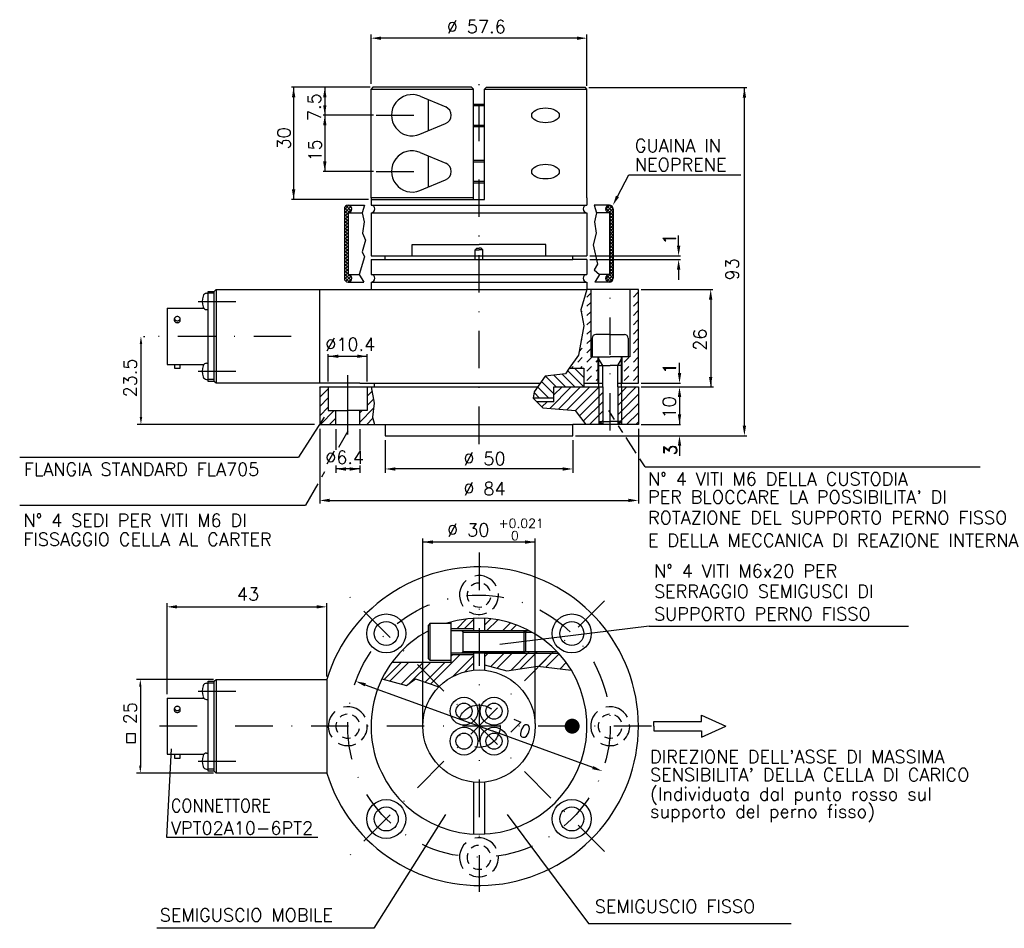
# Model space of a CAD drawing. Extents: x 147 to 278, y 386 to 507.
import ezdxf

# ---------------------------------------------------------------- set-up
doc = ezdxf.new("R2010")
doc.units = 0
doc.header["$LTSCALE"] = 10
doc.header["$MEASUREMENT"] = 0
doc.linetypes.add('DASHDOT', pattern=[1, 0.5, -0.25, 0, -0.25])
doc.layers.get('0').update_dxf_attribs({"linetype": 'CONTINUOUS'})
for name, color, linetype in [('1', 7, 'CONTINUOUS'), ('2', 7, 'DASHDOT'), ('3', 7, 'CONTINUOUS'), ('4', 7, 'CONTINUOUS'), ('5', 7, 'CONTINUOUS'), ('6', 7, 'CONTINUOUS'), ('7', 7, 'CONTINUOUS'), ('QUOTE', 7, 'CONTINUOUS')]:
    doc.layers.add(name, color=color, linetype=linetype)
doc.styles.add('ROMAND', font='romand', dxfattribs={"height": 8})

# ---------------------------------------------------------------- blocks, each defined once
blk = doc.blocks.new('*X6')
at = {"color": 0}
for p, q in [((97, 167), (101.54, 171.54)), ((97, 165.06), (101.96, 170.02)), ((97, 161.17), (102.81, 166.98)), ((97, 159.23), (102.46, 164.68)), ((97, 155.34), (102.27, 160.61)), ((95, 151.39), (102.78, 159.17)), ((95, 153.34), (95.43, 153.77)), ((95.26, 147.77), (100.7, 153.2)), ((85.39, 149.56), (88, 152.17)), ((85.54, 147.77), (88, 150.23)), ((97.21, 147.77), (99.48, 150.04))]:
    blk.add_line(p, q, dxfattribs=at)
blk = doc.blocks.new('*X5')
at = {"color": 0}
for p, q in [((187.09, 458.09), (187.23, 458.23)), ((187.09, 456.85), (188.24, 458)), ((193.44, 457.01), (194.07, 457.65)), ((187.09, 455.61), (188.24, 456.76)), ((193.44, 455.78), (194.27, 456.61)), ((187.09, 454.38), (188.24, 455.53)), ((187.18, 453.23), (189.03, 455.08)), ((192.44, 453.54), (194.29, 455.39)), ((192.44, 454.78), (192.75, 455.08)), ((188.42, 453.23), (189.24, 454.05)), ((193.37, 453.23), (194.19, 454.05))]:
    blk.add_line(p, q, dxfattribs=at)
blk = doc.blocks.new('*X4')
at = {"color": 0}
for p, q in [((217.78, 455.37), (220.65, 458.23)), ((218.34, 457.17), (219.41, 458.23)), ((218.92, 455.27), (221.88, 458.23)), ((220.06, 455.17), (223.12, 458.23)), ((221.2, 455.07), (224.36, 458.23)), ((221.74, 454.38), (224.84, 457.48)), ((226.84, 457), (228.07, 458.23)), ((226.84, 455.77), (229.31, 458.23)), ((226.84, 454.53), (229.59, 457.28)), ((216.11, 456.17), (216.17, 456.23)), ((216.73, 455.56), (217.41, 456.23)), ((222.29, 453.69), (224.84, 456.24)), ((226.84, 453.29), (229.59, 456.04)), ((223.07, 453.23), (224.84, 455)), ((228.02, 453.23), (229.59, 454.8)), ((224.31, 453.23), (224.84, 453.77)), ((229.26, 453.23), (229.59, 453.57))]:
    blk.add_line(p, q, dxfattribs=at)
blk = doc.blocks.new('*X3')
at = {"color": 0}
for p, q in [((218.64, 458.23), (217.19, 459.69)), ((219.88, 458.23), (218.3, 459.82)), ((221.12, 458.23), (219.41, 459.95)), ((222.34, 458.25), (220.16, 460.43)), ((222.34, 459.49), (221.09, 460.73)), ((222.34, 460.72), (222.33, 460.73)), ((218.34, 457.3), (216.67, 458.97)), ((216.43, 456.73), (215.69, 457.48)), ((217.67, 456.73), (216.16, 458.24))]:
    blk.add_line(p, q, dxfattribs=at)
blk = doc.blocks.new('*X2')
at = {"color": 0}
for p, q in [((222.74, 470.23), (223.24, 470.73)), ((228.93, 470.23), (229.54, 470.84)), ((222.74, 468.99), (223.24, 469.49)), ((228.93, 468.99), (229.54, 469.61)), ((221.97, 468.22), (222.12, 468.37)), ((222.74, 467.75), (223.24, 468.25)), ((228.93, 467.75), (229.54, 468.37)), ((222.74, 466.51), (223.24, 467.02)), ((228.93, 466.51), (229.54, 467.13)), ((222.74, 465.28), (223.24, 465.78)), ((228.93, 465.28), (229.54, 465.89)), ((221.97, 464.5), (222.12, 464.66)), ((222.74, 464.04), (223.24, 464.54)), ((228.93, 464.04), (229.54, 464.66)), ((221.68, 462.98), (222.12, 463.42)), ((222.74, 462.8), (223.24, 463.3)), ((228.93, 462.8), (229.54, 463.42)), ((220.67, 460.73), (220.88, 460.95)), ((221.5, 461.56), (222.12, 462.18)), ((221.91, 460.73), (222.12, 460.95)), ((222.74, 461.56), (223.36, 462.18)), ((222.74, 460.33), (223.36, 460.95)), ((223.98, 461.56), (224.24, 461.83)), ((227.69, 461.56), (228.31, 462.18)), ((227.69, 460.33), (228.31, 460.95)), ((228.93, 461.56), (229.54, 462.18)), ((228.93, 460.33), (229.54, 460.95)), ((222.74, 459.09), (223.36, 459.71)), ((223.98, 460.33), (224.24, 460.59)), ((227.69, 459.09), (228.31, 459.71)), ((228.93, 459.09), (229.54, 459.71)), ((223.98, 459.09), (224.24, 459.35))]:
    blk.add_line(p, q, dxfattribs=at)
blk = doc.blocks.new('*X0')
at = {"color": 0}
for p, q in [((76.14, 237.89), (77.34, 239.1)), ((78.12, 238.31), (77.33, 239.1)), ((76.14, 237), (77.9, 238.77)), ((76.14, 236.12), (78.14, 238.12)), ((77.14, 236.64), (76.14, 237.64)), ((77.14, 235.76), (76.14, 236.76)), ((77.48, 237.18), (76.2, 238.46)), ((77.98, 237.57), (76.59, 238.95)), ((76.14, 235.24), (77.14, 236.24)), ((77.14, 234.87), (76.14, 235.87)), ((76.14, 234.35), (77.14, 235.35)), ((77.14, 233.99), (76.14, 234.99)), ((76.14, 233.47), (77.14, 234.47)), ((77.14, 233.11), (76.14, 234.11)), ((76.14, 232.58), (77.14, 233.58)), ((77.14, 232.22), (76.14, 233.22)), ((76.14, 231.7), (77.14, 232.7)), ((77.14, 231.34), (76.14, 232.34)), ((76.14, 230.82), (77.14, 231.82)), ((77.14, 230.45), (76.14, 231.45)), ((76.14, 229.93), (77.14, 230.93)), ((77.14, 229.57), (76.14, 230.57)), ((76.14, 229.05), (77.14, 230.05)), ((77.14, 228.69), (76.14, 229.69)), ((76.14, 228.16), (77.14, 229.16)), ((77.14, 227.8), (76.14, 228.8)), ((76.14, 227.28), (77.14, 228.28)), ((77.14, 226.92), (76.14, 227.92)), ((76.14, 226.4), (77.14, 227.4)), ((77.14, 226.04), (76.14, 227.04)), ((76.14, 225.51), (77.14, 226.51)), ((77.14, 225.15), (76.14, 226.15)), ((76.14, 224.63), (77.14, 225.63)), ((77.14, 224.27), (76.14, 225.27)), ((76.14, 223.75), (77.14, 224.75)), ((77.14, 223.38), (76.14, 224.38)), ((76.14, 222.86), (77.14, 223.86)), ((77.14, 222.5), (76.14, 223.5)), ((76.14, 221.98), (77.14, 222.98)), ((77.14, 221.62), (76.14, 222.62)), ((76.14, 221.09), (77.14, 222.09)), ((77.14, 220.73), (76.14, 221.73)), ((76.14, 220.21), (77.14, 221.21)), ((77.95, 219.03), (76.14, 220.85)), ((77.44, 218.66), (76.14, 219.96)), ((76.17, 219.36), (77.39, 220.58)), ((76.52, 218.83), (77.93, 220.23)), ((77.2, 218.62), (78.14, 219.56)), ((78.13, 219.74), (77.26, 220.61))]:
    blk.add_line(p, q, dxfattribs=at)
blk = doc.blocks.new('*X1')
at = {"color": 0}
for p, q in [((166.44, 238.03), (167.52, 239.11)), ((168.43, 238.16), (167.47, 239.12)), ((168.43, 236.39), (166.46, 238.36)), ((166.71, 237.42), (168.13, 238.84)), ((168.43, 237.27), (166.81, 238.9)), ((167.3, 237.13), (168.42, 238.25)), ((167.43, 236.37), (168.43, 237.37)), ((168.43, 235.5), (167.43, 236.5)), ((167.43, 235.49), (168.43, 236.49)), ((168.43, 234.62), (167.43, 235.62)), ((167.43, 234.61), (168.43, 235.61)), ((168.43, 233.73), (167.43, 234.73)), ((167.43, 233.72), (168.43, 234.72)), ((168.43, 232.85), (167.43, 233.85)), ((167.43, 232.84), (168.43, 233.84)), ((168.43, 231.97), (167.43, 232.97)), ((167.43, 231.96), (168.43, 232.96)), ((168.43, 231.08), (167.43, 232.08)), ((167.43, 231.07), (168.43, 232.07)), ((168.43, 230.2), (167.43, 231.2)), ((167.43, 230.19), (168.43, 231.19)), ((168.43, 229.32), (167.43, 230.32)), ((167.43, 229.3), (168.43, 230.3)), ((168.43, 228.43), (167.43, 229.43)), ((167.43, 228.42), (168.43, 229.42)), ((168.43, 227.55), (167.43, 228.55)), ((167.43, 227.54), (168.43, 228.54)), ((168.43, 226.66), (167.43, 227.66)), ((167.43, 226.65), (168.43, 227.65)), ((168.43, 225.78), (167.43, 226.78)), ((167.43, 225.77), (168.43, 226.77)), ((168.43, 224.9), (167.43, 225.9)), ((167.43, 224.88), (168.43, 225.88)), ((168.43, 224.01), (167.43, 225.01)), ((167.43, 224), (168.43, 225)), ((168.43, 223.13), (167.43, 224.13)), ((167.43, 223.12), (168.43, 224.12)), ((166.44, 219.48), (168.43, 221.47)), ((168.43, 222.24), (167.43, 223.24)), ((167.43, 222.23), (168.43, 223.23)), ((168.43, 221.36), (167.43, 222.36)), ((167.43, 221.35), (168.43, 222.35)), ((168.43, 220.48), (167.43, 221.48)), ((167.62, 218.64), (166.45, 219.81)), ((166.74, 218.89), (168.43, 220.58)), ((168.18, 218.96), (166.77, 220.37)), ((167.35, 218.62), (168.43, 219.7)), ((168.43, 219.59), (167.41, 220.62))]:
    blk.add_line(p, q, dxfattribs=at)

msp = doc.modelspace()

# ---------------------------------------------------------------- linework, layer by layer
for p, q in [((193.82, 498.23), (183.34, 498.23)), ((183.61, 498.23), (183.61, 483.23)), ((187.77, 498.23), (187.77, 494.48)), ((193.94, 497.98), (207.59, 497.98)), ((207.34, 498.23), (194.19, 498.23)), ((207.34, 498.23), (207.59, 497.98)), ((207.59, 483.23), (207.59, 497.98)), ((209.34, 498.23), (209.09, 497.98)), ((209.09, 483.23), (209.09, 497.98)), ((209.09, 497.98), (222.74, 497.98)), ((200.47, 497.03), (203.9, 495.59)), ((201.59, 492.42), (201.59, 496.56)), ((207.59, 495.98), (209.09, 495.98)), ((207.59, 495.78), (209.09, 495.78)), ((194.26, 494.48), (187.55, 494.48)), ((187.77, 494.48), (187.77, 486.98)), ((194.26, 494.48), (189.31, 494.48)), ((200.46, 491.95), (203.89, 493.38)), ((207.59, 493.18), (209.09, 493.18)), ((207.59, 492.98), (209.09, 492.98)), ((200.47, 489.53), (203.9, 488.09)), ((201.59, 484.92), (201.59, 489.06)), ((207.59, 488.48), (209.09, 488.48)), ((207.59, 488.28), (209.09, 488.28)), ((194.26, 486.98), (187.55, 486.98)), ((194.26, 486.98), (189.31, 486.98)), ((228.31, 486.55), (243.26, 486.55)), ((200.46, 484.45), (203.89, 485.88)), ((207.59, 485.68), (209.09, 485.68)), ((207.59, 485.48), (209.09, 485.48)), ((193.59, 483.23), (183.34, 483.23)), ((190.38, 481.98), (190.38, 472.73)), ((190.88, 482.48), (193.05, 482.48)), ((193.05, 482.48), (192.76, 481.48)), ((193.94, 482.48), (222.74, 482.48)), ((225.73, 482.48), (223.72, 482.48)), ((223.72, 482.48), (224.01, 481.48)), ((226.23, 481.98), (226.23, 472.73)), ((190.88, 481.48), (190.88, 473.23)), ((190.88, 481.48), (192.76, 481.48)), ((192.76, 481.48), (193.03, 480.28)), ((193.94, 481.48), (222.74, 481.48)), ((224.01, 481.48), (223.74, 480.28)), ((225.73, 481.48), (224.01, 481.48)), ((225.73, 481.48), (225.73, 473.23)), ((193.03, 480.28), (192.81, 478.74)), ((223.74, 480.28), (223.96, 478.74)), ((192.81, 478.74), (193.2, 477.84)), ((223.96, 478.74), (223.55, 477.18)), ((193.2, 477.84), (192.76, 476.27)), ((199.44, 477.23), (208.34, 477.23)), ((199.44, 475.73), (199.44, 477.23)), ((207.84, 476.53), (208.04, 476.73)), ((208.04, 476.73), (208.34, 476.73)), ((217.24, 477.23), (208.34, 477.23)), ((208.64, 476.73), (208.34, 476.73)), ((208.84, 476.53), (208.64, 476.73)), ((217.24, 475.73), (217.24, 477.23)), ((223.55, 477.18), (224.15, 474.63)), ((193.08, 475.59), (192.37, 473.23)), ((192.76, 476.27), (193.08, 475.59)), ((207.84, 475.23), (207.84, 476.53)), ((207.84, 476.53), (208.34, 476.53)), ((208.84, 476.53), (208.34, 476.53)), ((208.84, 475.23), (208.84, 476.53)), ((224.15, 474.63), (223.7, 473.84)), ((190.88, 473.23), (192.37, 473.23)), ((192.37, 473.23), (192.98, 472.23)), ((223.7, 473.84), (224.4, 473.23)), ((224.4, 473.23), (223.79, 472.23)), ((225.73, 473.23), (224.4, 473.23)), ((190.88, 472.23), (192.98, 472.23)), ((225.73, 472.23), (223.79, 472.23)), ((172.01, 470.73), (172.23, 470.73)), ((173.03, 470.73), (172.23, 470.73)), ((173.28, 471.23), (173.28, 458.73)), ((222.74, 471.23), (221.91, 468.52)), ((170.89, 469.64), (175.9, 469.64)), ((172.01, 468.56), (172.23, 468.56)), ((221.91, 468.52), (222.32, 466.4)), ((167.73, 467.06), (167.73, 467.35)), ((168.48, 467.06), (168.48, 467.35)), ((222.32, 466.4), (221.59, 462.48)), ((225.84, 465.23), (223.94, 465.23)), ((225.84, 465.23), (227.74, 465.23)), ((223.44, 464.73), (223.44, 462.23)), ((228.24, 464.73), (228.24, 462.23)), ((188.24, 462.32), (193.44, 462.32)), ((221.59, 462.48), (220.37, 460.73)), ((167.73, 461.23), (167.73, 460.73)), ((168.48, 460.73), (168.48, 461.23)), ((172.01, 461.41), (172.23, 461.41)), ((224.34, 458.23), (224.34, 462.23)), ((224.84, 461.1), (224.34, 461.96)), ((224.34, 461.1), (225.84, 461.1)), ((224.84, 458.23), (224.84, 461.1)), ((227.34, 461.1), (225.84, 461.1)), ((226.84, 461.1), (227.34, 461.96)), ((226.84, 458.23), (226.84, 461.1)), ((227.34, 458.23), (227.34, 462.23)), ((167.73, 460.73), (168.48, 460.73)), ((170.89, 460.32), (175.9, 460.32)), ((190.84, 451.89), (190.84, 459.81)), ((217.16, 459.69), (215.71, 457.6)), ((219.86, 460), (217.16, 459.69)), ((220.37, 460.73), (219.86, 460)), ((220.37, 460.73), (222.34, 460.73)), ((172.01, 459.24), (172.23, 459.24)), ((173.03, 459.23), (172.23, 459.23)), ((188.24, 458.23), (188.24, 455.08)), ((193.44, 458.23), (193.44, 455.08)), ((193.96, 458.23), (194.37, 456.07)), ((215.71, 457.6), (215.55, 456.73)), ((218.34, 456.73), (218.34, 458.23)), ((224.34, 458.23), (224.34, 453.23)), ((227.34, 458.23), (227.34, 453.23)), ((194.37, 456.07), (194.14, 454.19)), ((215.55, 456.73), (216.05, 456.23)), ((218.34, 456.73), (215.55, 456.73)), ((216.05, 456.23), (216.84, 455.45)), ((218.34, 456.23), (216.05, 456.23)), ((218.34, 456.23), (218.34, 456.73)), ((188.24, 455.08), (189.24, 455.08)), ((189.24, 455.08), (190.84, 455.08)), ((189.24, 453.23), (189.24, 455.08)), ((192.44, 455.08), (190.84, 455.08)), ((193.44, 455.08), (192.44, 455.08)), ((192.44, 453.23), (192.44, 455.08)), ((216.84, 455.45), (221.2, 455.07)), ((222.65, 453.23), (221.2, 455.07)), ((226.42, 453.87), (225.64, 455.08)), ((187.68, 454.22), (184.25, 448.86)), ((194.14, 454.19), (194.42, 453.23)), ((224.34, 453.61), (225.84, 453.61)), ((224.84, 453.23), (224.34, 453.61)), ((227.34, 453.61), (225.84, 453.61)), ((226.84, 453.23), (227.34, 453.61)), ((190.84, 452.35), (189.59, 450.15)), ((227.54, 452.14), (226.95, 453.04)), ((229.32, 449.38), (227.96, 451.49)), ((147.08, 448.86), (184.25, 448.86)), ((230.49, 447.57), (229.81, 448.63)), ((187.74, 446.91), (187.34, 446.21)), ((192.44, 447.29), (189.24, 447.29)), ((230.49, 447.57), (275.2, 447.57)), ((186.83, 445.31), (185.21, 442.47)), ((147.08, 442.47), (185.21, 442.47)), ((201.84, 421.72), (201.84, 426.72)), ((206.22, 425.52), (206.02, 425.72)), ((206.22, 425.52), (214.54, 425.52)), ((209.09, 425.72), (215.03, 425.72)), ((231.04, 426.33), (211.13, 423.87)), ((206.22, 422.92), (206.02, 422.72)), ((206.22, 422.92), (214.54, 422.92)), ((209.09, 422.72), (218.94, 422.72)), ((209.09, 421.15), (209.09, 420.43)), ((209.09, 421.15), (212.05, 420.34)), ((212.05, 420.34), (216.19, 420.97)), ((216.19, 420.97), (220.64, 420.46)), ((173.28, 419.22), (173.28, 406.72)), ((195.4, 419.29), (198.66, 418.38)), ((198.66, 418.38), (199.85, 419.29)), ((199.85, 419.29), (202.97, 418.2)), ((170.89, 417.63), (175.9, 417.63)), ((172.01, 418.71), (172.23, 418.71)), ((173.03, 418.72), (172.23, 418.72)), ((172.01, 416.54), (172.23, 416.54)), ((167.73, 415.04), (167.73, 415.33)), ((168.48, 415.04), (168.48, 415.33)), ((238.02, 414.46), (241.26, 412.98)), ((238.02, 413.6), (238.02, 414.46)), ((231.65, 413.6), (238.02, 413.6)), ((231.65, 412.98), (231.65, 413.6)), ((231.65, 412.98), (231.65, 412.36)), ((231.65, 412.36), (238.02, 412.36)), ((238.02, 411.5), (241.26, 412.98)), ((238.02, 412.36), (238.02, 411.5)), ((166.69, 398.11), (167.32, 409.95)), ((167.73, 409.22), (167.73, 408.72)), ((167.73, 408.72), (168.48, 408.72)), ((168.48, 408.72), (168.48, 409.22)), ((172.01, 409.39), (172.23, 409.39)), ((170.89, 408.31), (175.9, 408.31)), ((172.01, 407.23), (172.23, 407.23)), ((173.03, 407.22), (172.23, 407.22)), ((203.85, 401.18), (194.3, 386)), ((212.1, 401.18), (222.95, 386.65)), ((222.95, 386.65), (249.99, 386.65)), ((194.3, 386), (165.35, 386))]:
    msp.add_line(p, q)
at = {"color": 0}
for p, q in [((209.09, 426.47), (209.9, 427.28)), ((209.4, 425.72), (210.83, 427.15)), ((211.52, 425.72), (212.54, 426.74)), ((212.58, 425.72), (213.34, 426.48)), ((214.5, 425.52), (214.81, 425.83)), ((212.58, 420.42), (215.08, 422.92)), ((213.83, 420.61), (216.14, 422.92)), ((216.3, 420.95), (218.26, 422.92)), ((209.09, 422.23), (209.58, 422.72)), ((209.91, 420.93), (211.7, 422.72)), ((210.74, 420.7), (212.76, 422.72)), ((217.25, 420.85), (219.03, 422.62)), ((219.16, 420.63), (219.98, 421.45))]:
    msp.add_line(p, q, dxfattribs=at)
for points in [[(168.48, 467.35, 0.124402), (168.45, 467.45, 0.105721), (168.37, 467.55, 0.086899), (168.25, 467.61, 0.077074), (168.11, 467.63, 0.077074), (167.96, 467.61, 0.086899), (167.84, 467.55, 0.105721), (167.76, 467.45, 0.124402), (167.73, 467.35, 0.124402), (167.76, 467.24, 0.105721), (167.84, 467.14, 0.086899), (167.96, 467.08, 0.077074), (168.11, 467.06, 0.077074), (168.25, 467.08, 0.086899), (168.37, 467.14, 0.105721), (168.45, 467.24, 0.124402)], [(168.48, 415.33, 0.124402), (168.45, 415.44, 0.105721), (168.37, 415.53, 0.086899), (168.25, 415.6, 0.077074), (168.11, 415.62, 0.077074), (167.96, 415.6, 0.086899), (167.84, 415.53, 0.105721), (167.76, 415.44, 0.124402), (167.73, 415.33, 0.124402), (167.76, 415.23, 0.105721), (167.84, 415.13, 0.086899), (167.96, 415.07, 0.077074), (168.11, 415.04, 0.077074), (168.25, 415.07, 0.086899), (168.37, 415.13, 0.105721), (168.45, 415.23, 0.124402)]]:
    msp.add_lwpolyline(points, format="xyb", close=True)
for points in [[(167.73, 467.06, 0.141094), (167.76, 466.97, 0.107148), (167.84, 466.88, 0.079269), (167.96, 466.83, 0.066784), (168.11, 466.81, 0.066784), (168.25, 466.83, 0.079269), (168.37, 466.88, 0.107148), (168.45, 466.97, 0.141094), (168.48, 467.06, 0.141094)], [(167.73, 415.04, 0.141094), (167.76, 414.95, 0.107148), (167.84, 414.87, 0.079269), (167.96, 414.82, 0.066784), (168.11, 414.8, 0.066784), (168.25, 414.82, 0.079269), (168.37, 414.87, 0.107148), (168.45, 414.95, 0.141094), (168.48, 415.04, 0.141094)]]:
    msp.add_lwpolyline(points, format="xyb")
for centre, radius, start, end in [((199.41, 494.49), 2.75, 67.2768, 292.5628), ((199.41, 486.99), 2.75, 67.2768, 292.5628), ((190.88, 481.98), 0.5, 270, 180), ((225.73, 481.98), 0.5, 0, 270), ((190.88, 472.73), 0.5, 180, 90), ((225.73, 472.73), 0.5, 90, 0), ((174.05, 469.64), 2.62, 164.009, 195.991), ((172.01, 470.23), 0.5, 90, 164.009), ((172.01, 469.06), 0.5, 195.991, 270), ((223.94, 464.73), 0.5, 90, 180), ((227.74, 464.73), 0.5, 0, 90), ((174.05, 460.32), 2.62, 164.009, 195.991), ((172.01, 460.91), 0.5, 90, 164.009), ((172.01, 459.74), 0.5, 195.991, 270), ((208.34, 430.47), 2.6, 131.2627, 214.4787), ((208.34, 430.47), 1.6, 92.6814, 130.3665), ((208.34, 430.47), 2.6, 27.2931, 102.7327), ((208.34, 430.47), 1.6, 160.5313, 210.5807), ((208.34, 430.47), 1.6, 19.787, 66.8922), ((208.34, 430.47), 1.6, 305.9759, 348.4398), ((208.34, 430.47), 2.6, 314.3075, 4.6346), ((208.34, 430.47), 2.6, 240.02, 294.0867), ((208.34, 430.47), 1.6, 241.2101, 282.8889), ((208.34, 412.97), 14.4, 117.9532, 107.2807), ((174.05, 417.63), 2.62, 164.009, 195.991), ((172.01, 418.21), 0.5, 90, 164.009), ((172.01, 417.04), 0.5, 195.991, 270), ((190.84, 412.97), 2.6, 27.2931, 102.7327), ((225.84, 412.97), 2.6, 27.2931, 102.7327), ((190.84, 412.97), 2.6, 131.2627, 214.4787), ((190.84, 412.97), 1.6, 92.6814, 130.3665), ((190.84, 412.97), 1.6, 19.787, 66.8922), ((225.84, 412.97), 2.6, 131.2627, 214.4787), ((225.84, 412.97), 1.6, 92.6814, 130.3665), ((225.84, 412.97), 1.6, 19.787, 66.8922), ((190.84, 412.97), 1.6, 160.5313, 210.5807), ((190.84, 412.97), 1.6, 305.9759, 348.4398), ((190.84, 412.97), 2.6, 314.3075, 4.6346), ((225.84, 412.97), 1.6, 160.5313, 210.5807), ((225.84, 412.97), 1.6, 305.9759, 348.4398), ((225.84, 412.97), 2.6, 314.3075, 4.6346), ((190.84, 412.97), 1.6, 241.2101, 282.8889), ((225.84, 412.97), 1.6, 241.2101, 282.8889), ((190.84, 412.97), 2.6, 240.02, 294.0867), ((225.84, 412.97), 2.6, 240.02, 294.0867), ((174.05, 408.31), 2.62, 164.009, 195.991), ((172.01, 408.89), 0.5, 90, 164.009), ((172.01, 407.73), 0.5, 195.991, 270), ((208.34, 395.47), 2.6, 27.2931, 102.7327), ((208.34, 395.47), 2.6, 131.2627, 214.4787), ((208.34, 395.47), 1.6, 92.6814, 130.3665), ((208.34, 395.47), 1.6, 19.787, 66.8922), ((208.34, 395.47), 1.6, 160.5313, 210.5807), ((208.34, 395.47), 2.6, 314.3075, 4.6346), ((208.34, 395.47), 1.6, 241.2101, 282.8889), ((208.34, 395.47), 1.6, 305.9759, 348.4398), ((208.34, 395.47), 2.6, 240.02, 294.0867)]:
    msp.add_arc(centre, radius, start, end)
for centre in [(217.21, 494.48), (217.21, 486.97)]:
    msp.add_ellipse(centre, major_axis=(1.84, 0), ratio=0.535325)
at = {"layer": '1'}
for p, q in [((195.84, 475.23), (195.84, 475.73)), ((220.84, 475.23), (220.84, 475.73)), ((193.94, 475.23), (193.94, 473.23)), ((193.94, 475.23), (195.84, 475.23)), ((195.84, 475.23), (220.84, 475.23)), ((222.74, 475.23), (220.84, 475.23)), ((222.74, 475.23), (222.74, 473.23)), ((193.94, 473.23), (222.74, 473.23)), ((193.94, 472.23), (222.74, 472.23)), ((193.94, 472.23), (193.94, 471.23)), ((222.74, 472.23), (222.74, 471.23)), ((173.03, 470.98), (173.28, 471.23)), ((173.03, 460.48), (173.03, 470.98)), ((173.28, 471.23), (187.09, 471.23)), ((187.09, 471.23), (188.24, 471.23)), ((187.09, 458.73), (187.09, 471.23)), ((188.24, 471.23), (193.44, 471.23)), ((193.44, 471.23), (193.94, 471.23)), ((193.94, 471.23), (222.74, 471.23)), ((223.24, 471.23), (222.74, 471.23)), ((223.24, 471.23), (223.24, 462.23)), ((228.44, 471.23), (223.24, 471.23)), ((228.44, 471.23), (228.44, 462.23)), ((229.59, 471.23), (228.44, 471.23)), ((229.59, 458.73), (229.59, 471.23)), ((223.24, 462.23), (224.24, 462.23)), ((224.24, 458.73), (224.24, 462.23)), ((224.24, 462.23), (225.84, 462.23)), ((227.44, 462.23), (225.84, 462.23)), ((227.44, 458.73), (227.44, 462.23)), ((228.44, 462.23), (227.44, 462.23)), ((173.03, 458.98), (173.03, 460.48)), ((222.34, 460.73), (222.34, 458.73)), ((173.28, 458.73), (173.03, 458.98)), ((187.09, 458.73), (173.28, 458.73)), ((189.24, 458.73), (187.09, 458.73)), ((192.44, 458.73), (189.24, 458.73)), ((192.44, 458.73), (193.38, 458.73)), ((193.38, 458.73), (216.5, 458.73)), ((194.34, 458.73), (194.34, 458.23)), ((222.34, 458.73), (222.34, 458.23)), ((222.34, 458.73), (223.3, 458.73)), ((223.3, 458.73), (224.24, 458.73)), ((224.24, 458.73), (224.84, 458.73)), ((226.84, 458.73), (227.44, 458.73)), ((227.44, 458.73), (229.59, 458.73)), ((173.03, 418.97), (173.28, 419.22)), ((173.03, 408.47), (173.03, 418.97)), ((173.28, 419.22), (188.03, 419.22)), ((188.03, 419.22), (188.03, 406.72)), ((173.03, 406.97), (173.03, 408.47)), ((173.28, 406.72), (173.03, 406.97)), ((188.03, 406.72), (173.28, 406.72))]:
    msp.add_line(p, q, dxfattribs=at)
at = {"layer": '1', "const_width": 1}
msp.add_lwpolyline([(220.41, 413.32, 1), (221.12, 412.62, 1)], format="xyb", close=True, dxfattribs=at)
at = {"layer": '1'}
for centre, radius in [((195.97, 425.34), 2.6), ((195.97, 425.34), 1.6), ((220.71, 425.34), 2.6), ((220.71, 425.34), 1.6), ((195.97, 400.59), 2.6), ((220.71, 400.59), 2.6), ((195.97, 400.59), 1.6), ((220.71, 400.59), 1.6)]:
    msp.add_circle(centre, radius, dxfattribs=at)
for centre, radius, start, end in [((193.94, 472.73), 0.5, 270, 90), ((222.74, 472.73), 0.5, 90, 270), ((208.34, 412.97), 21.25, 197.1046, 162.8954)]:
    msp.add_arc(centre, radius, start, end, dxfattribs=at)
at = {"layer": '2'}
msp.add_line((208.34, 436.14), (208.34, 390.87), dxfattribs=at)
at = {"layer": '3'}
for p, q in [((201.84, 426.72), (201.59, 426.47)), ((201.59, 421.97), (201.59, 426.47)), ((201.84, 426.72), (204.59, 426.72)), ((204.59, 426.72), (204.59, 421.72)), ((204.59, 425.72), (214.34, 425.72)), ((206.22, 422.72), (206.22, 425.72)), ((214.34, 425.72), (214.34, 422.72)), ((214.54, 425.52), (214.34, 425.72)), ((214.54, 425.52), (214.54, 422.92)), ((214.54, 422.92), (214.34, 422.72)), ((201.84, 421.72), (201.59, 421.97)), ((204.59, 421.72), (201.84, 421.72)), ((214.34, 422.72), (204.59, 422.72))]:
    msp.add_line(p, q, dxfattribs=at)
at = {"layer": '4', "linetype": 'DASHDOT'}
for p, q in [((208.34, 450.62), (208.34, 499.31)), ((194.63, 494.48), (199.79, 494.48)), ((194.63, 486.98), (199.79, 486.98)), ((225.84, 452.42), (225.84, 471.64)), ((183.29, 464.98), (163.23, 464.98)), ((225.08, 396.23), (190.79, 430.52)), ((225.08, 429.71), (190.79, 395.42)), ((231.34, 412.97), (164.17, 412.97))]:
    msp.add_line(p, q, dxfattribs=at)
for radius in [17.5, 2.83]:
    msp.add_circle((208.34, 412.97), radius, dxfattribs=at)
at = {"layer": '5'}
for p, q in [((187.09, 458.23), (187.09, 453.23)), ((187.09, 458.23), (188.24, 458.23)), ((188.24, 458.23), (193.46, 458.23)), ((193.46, 458.23), (193.96, 458.23)), ((193.96, 458.23), (216.15, 458.23)), ((218.34, 458.23), (222.34, 458.23)), ((222.34, 458.23), (223.22, 458.23)), ((223.22, 458.23), (224.84, 458.23)), ((224.84, 458.23), (224.84, 453.23)), ((226.84, 458.23), (229.59, 458.23)), ((226.84, 458.23), (226.84, 453.23)), ((229.59, 458.23), (229.59, 453.23)), ((187.09, 453.23), (189.24, 453.23)), ((189.24, 453.23), (192.44, 453.23)), ((192.44, 453.23), (194.42, 453.23)), ((194.42, 453.23), (220.84, 453.23)), ((195.84, 453.23), (195.84, 451.73)), ((222.65, 453.23), (220.84, 453.23)), ((220.84, 451.73), (220.84, 453.23)), ((224.84, 453.23), (222.65, 453.23)), ((226.84, 453.23), (224.84, 453.23)), ((229.59, 453.23), (226.84, 453.23)), ((195.84, 451.73), (208.34, 451.73)), ((208.34, 451.73), (220.84, 451.73))]:
    msp.add_line(p, q, dxfattribs=at)
at = {"layer": '6'}
for p, q in [((172.23, 470.98), (173.03, 470.98)), ((172.23, 464.98), (172.23, 470.98)), ((166.73, 468.73), (171.63, 468.73)), ((166.73, 468.73), (166.73, 461.23)), ((172.23, 458.98), (172.23, 464.98)), ((166.73, 461.23), (171.63, 461.23)), ((173.03, 458.98), (172.23, 458.98)), ((172.23, 412.97), (172.23, 418.97)), ((172.23, 418.97), (173.03, 418.97)), ((166.73, 416.72), (166.73, 409.22)), ((166.73, 416.72), (171.63, 416.72)), ((172.23, 406.97), (172.23, 412.97)), ((166.73, 409.22), (171.63, 409.22)), ((173.03, 406.97), (172.23, 406.97))]:
    msp.add_line(p, q, dxfattribs=at)
at = {"layer": '7'}
for p, q in [((194.19, 498.23), (193.94, 497.98)), ((193.94, 483.48), (193.94, 497.98)), ((209.34, 498.23), (222.49, 498.23)), ((222.74, 497.98), (222.49, 498.23)), ((222.74, 483.48), (222.74, 497.98)), ((207.59, 483.48), (193.94, 483.48)), ((193.94, 483.48), (193.94, 482.48)), ((222.74, 483.48), (222.74, 482.48)), ((193.96, 483.23), (209.09, 483.23)), ((193.94, 481.48), (193.94, 480.44)), ((222.74, 481.48), (222.74, 480.28)), ((193.94, 480.44), (193.94, 475.73)), ((222.74, 480.28), (222.74, 475.73)), ((193.94, 475.73), (222.74, 475.73)), ((204.59, 426.87), (204.59, 421.47)), ((207.59, 427.35), (207.59, 425.97)), ((209.09, 427.35), (209.09, 425.72)), ((207.59, 425.97), (204.59, 425.97)), ((207.59, 425.97), (207.59, 425.72)), ((214.54, 425.52), (215.4, 425.52)), ((214.54, 422.92), (218.75, 422.92)), ((207.59, 422.47), (204.59, 422.47)), ((207.59, 422.72), (207.59, 422.47)), ((207.59, 422.47), (207.59, 420.43)), ((209.09, 422.72), (209.09, 421.15)), ((204.59, 421.47), (196.72, 421.47)), ((207.59, 405.51), (207.59, 398.59)), ((209.09, 405.51), (209.09, 398.59))]:
    msp.add_line(p, q, dxfattribs=at)
for centre, radius in [((208.34, 412.97), 7.5), ((206.34, 414.97), 1.85), ((210.34, 414.97), 1.85), ((206.34, 414.97), 1.07), ((210.34, 414.97), 1.07), ((206.34, 410.97), 1.85), ((210.34, 410.97), 1.85), ((206.34, 410.97), 1.07), ((210.34, 410.97), 1.07)]:
    msp.add_circle(centre, radius, dxfattribs=at)
for centre, radius, start, end in [((203.43, 494.48), 1.2, 292.5628, 67.2768), ((203.43, 486.98), 1.2, 292.5628, 67.2768), ((193.94, 481.98), 0.5, 270, 90), ((222.74, 481.98), 0.5, 90, 270)]:
    msp.add_arc(centre, radius, start, end, dxfattribs=at)
at = {"layer": 'QUOTE'}
for p, q in [((193.94, 498.7), (193.94, 505.27)), ((221.39, 504.77), (195.29, 504.77)), ((222.74, 498.55), (222.74, 505.27)), ((222.74, 498.4), (222.74, 505.14)), ((222.98, 498.19), (244.06, 498.19)), ((243.74, 453.08), (243.74, 498.19)), ((226.81, 483.66), (228.31, 486.55)), ((234.96, 477.08), (234.96, 478.43)), ((223.12, 475.73), (235.22, 475.73)), ((223.12, 475.23), (235.22, 475.23)), ((234.96, 473.88), (234.96, 472.53)), ((229.97, 471.23), (239.53, 471.23)), ((239.24, 469.88), (239.24, 458.23)), ((163.61, 464.98), (163.75, 464.98)), ((163.25, 463.98), (163.25, 454.23)), ((188.24, 458.97), (188.24, 462.61)), ((193.44, 458.94), (193.44, 462.61)), ((235.08, 460.08), (235.08, 461.43)), ((229.97, 458.73), (235.22, 458.73)), ((229.97, 458.23), (239.6, 458.23)), ((235.08, 456.88), (235.08, 453.23)), ((186.41, 453.23), (162.75, 453.23)), ((229.97, 453.23), (235.22, 453.23)), ((187.09, 452.63), (187.09, 442.7)), ((189.24, 452.62), (189.24, 449.86)), ((192.44, 452.62), (192.44, 449.78)), ((229.59, 452.63), (229.59, 442.7)), ((195.84, 451.13), (195.84, 446.79)), ((220.84, 451.13), (220.84, 446.79)), ((221.22, 451.73), (244.06, 451.73)), ((221.22, 451.73), (244.06, 451.73)), ((229.97, 451.73), (242.56, 451.73)), ((235.08, 450.38), (235.08, 449.03)), ((189.24, 447.74), (189.24, 446.79)), ((192.44, 447.74), (192.44, 446.79)), ((219.49, 447.29), (197.19, 447.29)), ((188.44, 443.09), (228.24, 443.09)), ((200.84, 413.34), (200.84, 438.01)), ((215.84, 437.54), (200.84, 437.54)), ((215.84, 413.34), (215.84, 438.01)), ((166.73, 417.23), (166.73, 429.39)), ((168.08, 428.89), (186.68, 428.89)), ((188.03, 419.59), (188.03, 429.39)), ((231.04, 426.33), (265.61, 426.33)), ((172.91, 419.22), (162.67, 419.22)), ((163.17, 418.22), (163.17, 407.72)), ((193.17, 418.5), (210.1, 412.33)), ((223.52, 407.44), (210.1, 412.33)), ((172.91, 406.72), (162.67, 406.72)), ((186.83, 398.11), (166.69, 398.11))]:
    msp.add_line(p, q, dxfattribs=at)
msp.add_lwpolyline([(162.52, 410.78), (162.52, 411.97), (161.34, 411.97), (161.34, 410.78)], close=True, dxfattribs=at)
for points in [[(195.29, 504.54), (195.29, 504.99), (193.94, 504.77)], [(221.39, 504.54), (221.39, 504.99), (222.74, 504.77)], [(183.84, 496.88), (183.39, 496.88), (183.61, 498.23)], [(188, 496.88), (187.55, 496.88), (187.77, 498.23)], [(243.96, 496.84), (243.51, 496.84), (243.74, 498.19)], [(188, 495.83), (187.55, 495.83), (187.77, 494.48)], [(188, 493.13), (187.55, 493.13), (187.77, 494.48)], [(188, 488.33), (187.55, 488.33), (187.77, 486.98)], [(183.84, 484.58), (183.39, 484.58), (183.61, 483.23)], [(227.01, 483.56), (226.61, 483.76), (226.19, 482.46)], [(235.19, 477.08), (234.74, 477.08), (234.96, 475.73)], [(235.19, 473.88), (234.74, 473.88), (234.96, 475.23)], [(239.46, 469.88), (239.01, 469.88), (239.24, 471.23)], [(163.42, 463.98), (163.09, 463.98), (163.25, 464.98)], [(189.59, 462.55), (189.59, 462.1), (188.24, 462.32)], [(192.09, 462.55), (192.09, 462.1), (193.44, 462.32)], [(235.31, 460.08), (234.86, 460.08), (235.08, 458.73)], [(239.46, 459.58), (239.01, 459.58), (239.24, 458.23)], [(235.31, 456.88), (234.86, 456.88), (235.08, 458.23)], [(235.31, 454.58), (234.86, 454.58), (235.08, 453.23)], [(163.42, 454.23), (163.09, 454.23), (163.25, 453.23)], [(243.96, 453.08), (243.51, 453.08), (243.74, 451.73)], [(235.31, 450.38), (234.86, 450.38), (235.08, 451.73)], [(190.59, 447.06), (190.59, 447.51), (189.24, 447.29)], [(191.09, 447.06), (191.09, 447.51), (192.44, 447.29)], [(197.19, 447.06), (197.19, 447.51), (195.84, 447.29)], [(219.49, 447.06), (219.49, 447.51), (220.84, 447.29)], [(188.44, 442.87), (188.44, 443.32), (187.09, 443.09)], [(228.24, 442.87), (228.24, 443.32), (229.59, 443.09)], [(202.19, 437.31), (202.19, 437.76), (200.84, 437.54)], [(214.49, 437.31), (214.49, 437.76), (215.84, 437.54)], [(168.08, 428.67), (168.08, 429.12), (166.73, 428.89)], [(186.68, 428.67), (186.68, 429.12), (188.03, 428.89)], [(163, 418.22), (163.33, 418.22), (163.17, 419.22)], [(193.09, 418.29), (193.24, 418.71), (191.9, 418.96)], [(163, 407.72), (163.33, 407.72), (163.17, 406.72)], [(223.44, 407.23), (223.59, 407.65), (224.78, 406.98)]]:
    msp.add_solid(points, dxfattribs=at)

# ---------------------------------------------------------------- block references
for name in ['*X2', '*X3', '*X5', '*X4']:
    msp.add_blockref(name, (0, 0))
at = {"layer": '4', "xscale": 0.5, "yscale": 0.5, "zscale": 0.5}
for name, p in [('*X0', (152.31, 362.92)), ('*X1', (142.02, 362.92))]:
    msp.add_blockref(name, p, dxfattribs=at)
at = {"layer": '4', "xscale": -0.5, "yscale": 0.5, "zscale": 0.5, "rotation": 90}
msp.add_blockref('*X6', (281.47, 469.97), dxfattribs=at)

# ---------------------------------------------------------------- texts
at = {"layer": '3', "style": 'ROMAND'}
for s, height, p in [('%%c 57.6', 1.728, (204.05, 505.43)), ('GUAINA IN', 1.728, (229.13, 489.57)), ('NEOPRENE', 1.728, (229.13, 487.04)), ('%%C10.4', 1.728, (187.83, 463.06)), ('%%C6.4', 1.728, (187.83, 447.96)), ('%%C 50', 1.728, (206.26, 447.81)), ('FLANGIA STANDARD FLA705', 1.728, (147.64, 446.39)), ('N° 4 VITI M6 DELLA CUSTODIA', 1.728, (230.88, 445.1)), ('%%C 84', 1.728, (206.26, 443.8)), ("PER BLOCCARE LA POSSIBILITA' DI", 1.728, (230.88, 442.69)), ('N° 4 SEDI PER VITI M6 DI', 1.728, (147.57, 439.56)), ('ROTAZIONE DEL SUPPORTO PERNO FISSO', 1.728, (230.88, 439.93)), ('%%C 30', 1.728, (204.09, 438.3)), ('+0.021', 1.21, (210.95, 439.43)), ('FISSAGGIO CELLA AL CARTER', 1.728, (147.57, 437.04)), ('  0', 1.21, (210.95, 437.78)), ('E DELLA MECCANICA DI REAZIONE INTERNA', 1.728, (230.88, 436.92)), ('N° 4 VITI M6x20 PER ', 1.728, (231.68, 432.82)), ('43', 1.728, (176.05, 429.74)), ('SERRAGGIO SEMIGUSCI DI', 1.728, (231.68, 430.09)), ('SUPPORTO PERNO FISSO', 1.728, (231.68, 427.09)), ("DIREZIONE DELL'ASSE DI MASSIMA", 1.728, (231.16, 408.03)), ("SENSIBILITA' DELLA CELLA DI CARICO", 1.728, (231.16, 405.62)), ('(Individuata dal punto rosso sul', 1.728, (231.16, 403.06)), ('supporto del perno fisso)', 1.728, (231.16, 400.74)), ('VPT02A10-6PT2', 1.728, (167.26, 398.51)), ('SEMIGUSCIO FISSO', 1.728, (223.78, 388.06)), ('SEMIGUSCIO MOBILE', 1.728, (165.75, 386.91))]:
    msp.add_text(s, height=height, dxfattribs=at).set_placement(p)
for s, height, rotation, p in [('7.5', 1.728, 90, (187.24, 493.71)), ('30', 1.728, 90, (183.18, 489.92)), ('15', 1.728, 90, (187.33, 488.31)), ('1', 1.73, 90, (234.58, 477.29)), ('93', 1.728, 90, (242.97, 472.45)), ('26', 1.728, 90, (238.67, 463.06)), ('23.5', 1.728, 90, (162.68, 456.84)), ('1', 1.73, 90, (234.58, 460.01)), ('10', 1.728, 90, (234.58, 454.02)), ('3', 1.73, 90, (234.74, 449.09)), ('25', 1.728, 90, (162.68, 413.22)), ('70', 1.728, 337, (212.09, 412.39))]:
    msp.add_text(s, height=height, rotation=rotation, dxfattribs=at).set_placement(p)
at = {"layer": '3', "style": 'ROMAND', "width": 0.9}
msp.add_text('CONNETTORE', height=1.728, dxfattribs=at).set_placement((167.26, 401.51))

doc.saveas('drawing.dxf')
